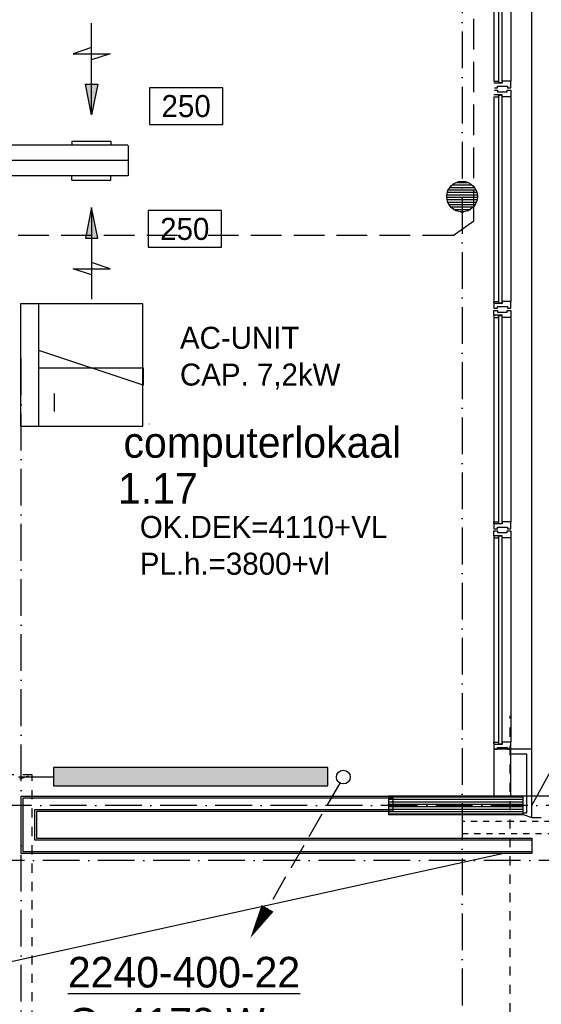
# Model space of a CAD drawing. Extents: x -41378 to 114803, y -24080 to 82188.
# Tile 69 of 137: x 45480 to 49738, y 43453 to 51493. Entities that reach past the tile are written whole.
import ezdxf
from ezdxf.enums import TextEntityAlignment as Align

# ---------------------------------------------------------------- set-up
doc = ezdxf.new("R2010")
doc.units = 0
doc.header["$LTSCALE"] = 50
for name, pattern in [('2322102', [45, 5, -2, 5, -2, 5, -2, 5, -2, 5, -2, 5, -5]), ('2322107', [2000, 1000, 1000]), ('CENTER2', [11.25, 7.5, -1.25, 1.25, -1.25]), ('DASHDOT', [9, 6, -1.5, 0, -1.5]), ('DASHED', [3, 1.5, -1.5]), ('HIDDEN', [2, 1, -1])]:
    doc.linetypes.add(name, pattern=pattern)
doc.layers.get('0').update_dxf_attribs({"linetype": 'CONTINUOUS'})
doc.layers.get('DEFPOINTS').update_dxf_attribs({"linetype": 'CONTINUOUS'})
for name, color, linetype in [('AL$1----_ALGEMEEN', 7, 'CONTINUOUS'), ('AL$7----_STRAMIEN', 1, 'DASHDOT'), ('AL21----_BUITENWAND', 4, 'CONTINUOUS'), ('AL22----_BINNENWAND', 7, 'CONTINUOUS'), ('AL23----_VLOEREN', 4, 'CONTINUOUS'), ('AL28----_KONSTRUKTIE', 3, 'CONTINUOUS'), ('AL31----_BUITENKOZ', 7, 'CONTINUOUS'), ('AL32----_BINNENKOZ', 7, 'CONTINUOUS'), ('AL34----_BALUSTRADES', 4, 'DASHED'), ('ALXAA---_GEWBETON', 12, 'CONTINUOUS'), ('ALXOU---_GLAS', 7, 'CONTINUOUS'), ('BOUW', 8, 'CONTINUOUS'), ('WI561---', 1, 'CONTINUOUS'), ('WL$1----', 3, 'CONTINUOUS'), ('WL561---', 4, 'CONTINUOUS'), ('WL561---_AANVOER', 4, 'CONTINUOUS'), ('WL561---_RETOUR', 4, 'CONTINUOUS'), ('WL5627--', 4, 'CONTINUOUS'), ('WL570---', 3, 'CONTINUOUS'), ('WL570---_HARTLIJN', 7, 'CONTINUOUS'), ('WL570---_TOEVOER', 3, 'CONTINUOUS'), ('WM5502--', 1, 'CONTINUOUS'), ('WM570---', 1, 'CONTINUOUS')]:
    doc.layers.add(name, color=color, linetype=linetype)
doc.layers.get('0').freeze()
doc.styles.add('BURO-018', font='BUROFONT.shx', dxfattribs={"height": 90})
doc.styles.add('BURO-025', font='BUROFONT.shx', dxfattribs={"height": 250})

# ---------------------------------------------------------------- blocks, each defined once
blk = doc.blocks.new('2322401')
at = {"color": 0, "linetype": 'CONTINUOUS'}
for p, q in [((-0.5, 0.5, 1), (-0.5, 0.5)), ((-0.5, 0.5, 1), (-0.5, -0.5, 1)), ((0.5, 0.5, 1), (-0.5, 0.5, 1)), ((0.5, 0.5), (-0.5, 0.5)), ((-0.5, 0.5), (-0.5, -0.5)), ((0.5, 0.5, 1), (0.5, 0.5)), ((0.5, -0.5, 1), (0.5, 0.5, 1)), ((0.5, -0.5), (0.5, 0.5)), ((-0.5, -0.5, 1), (-0.5, -0.5)), ((-0.5, -0.5, 1), (0.5, -0.5, 1)), ((-0.5, -0.5), (0.5, -0.5)), ((0.5, -0.5, 1), (0.5, -0.5))]:
    blk.add_line(p, q, dxfattribs=at)
blk = doc.blocks.new('LDV2108')
at = {"color": 0, "linetype": 'CONTINUOUS'}
for p, q in [((-0.25, -0.433), (-1.187, -2.057)), ((-1.562, -2.706), (-2.5, -4.33)), ((-2.875, -4.98), (-3.812, -6.603)), ((-4.187, -7.253), (-5.125, -8.877)), ((-5.5, -9.526), (-6.437, -11.15))]:
    blk.add_line(p, q, dxfattribs=at)
blk.add_lwpolyline([(-6.75, -11.691, 0, 1, 0), (-5.5, -9.526, 1, 1, 0)], format="xyseb", dxfattribs=at)
blk.add_circle((0, 0), 0.5, dxfattribs=at)
blk = doc.blocks.new('LU-1D-K-FA')
at = {"color": 0, "linetype": 'CONTINUOUS'}
for p, q in [((-0.5, 125), (0.5, 125)), ((-0.5, -125), (0.5, -125))]:
    blk.add_line(p, q, dxfattribs=at)
at = {"layer": 'WL570---_HARTLIJN', "linetype": 'CENTER2'}
blk.add_line((-0.5, 0), (0.5, 0), dxfattribs=at)
blk = doc.blocks.new('LU-ORND')
at = {"color": 0, "linetype": 'CONTINUOUS'}
for p, q in [((-3, 1.5), (-3, -1.5)), ((3, 1.5), (-3, 1.5)), ((3, -1.5), (3, 1.5)), ((-3, -1.5), (3, -1.5))]:
    blk.add_line(p, q, dxfattribs=at)
blk = doc.blocks.new('LU-PIJL6')
at = {"color": 0, "linetype": 'CONTINUOUS'}
for p, q in [((-5, -1.5), (-5, 1.5)), ((-5, 1.5), (-4.5, 0)), ((0, 0), (-7.5, 0)), ((-5.5, 0), (-5, -1.5)), ((-2.5, -0.5), (-2.5, 0.5)), ((-2.5, 0.5), (0, 0)), ((0, 0), (-2.5, -0.5))]:
    blk.add_line(p, q, dxfattribs=at)
blk.add_solid([(-2.5, 0.5), (-2.5, -0.5), (0, 0)], dxfattribs=at)
blk = doc.blocks.new('2322615')
at = {"color": 0, "linetype": 'CONTINUOUS'}
for p, q in [((-2.5, -7.5), (2.5, 7.5)), ((0, 7.5), (2.5, 7.5)), ((0, 7.5), (0, -7.5)), ((0, -7.5), (-2.5, -7.5))]:
    blk.add_line(p, q, dxfattribs=at)
at = {"color": 0, "linetype": 'CONTINUOUS', "style": 'BURO-018', "flags": 1}
blk.add_attdef('W_ID', (0, 0), '', height=1.8, dxfattribs=at)
blk = doc.blocks.new('CVRINFO2')
at = {"color": 0, "linetype": 'CONTINUOUS', "style": 'BURO-025'}
for tag, p in [('CV_TEXT125', (0, 0)), ('CV_TEXT225', (0, -4.167)), ('CV_TEXT325', (0, -8.333)), ('CV_TEXT425', (0, -12.5))]:
    blk.add_attdef(tag, p, '', height=2.5, dxfattribs=at)
blk = doc.blocks.new('CVHATCH1')
at = {"color": 0, "linetype": 'CONTINUOUS'}
blk.add_solid([(-0.5, -0.5), (0.5, -0.5), (-0.5, 0.5), (0.5, 0.5)], dxfattribs=at)

msp = doc.modelspace()

# ---------------------------------------------------------------- hatches: boundary and pattern name
at = {"layer": 'ALXAA---_GEWBETON'}
h = msp.add_hatch(dxfattribs=at)
h.set_pattern_fill('GEWPBET', color=8, scale=100, style=0)
h.set_pattern_definition([(0, (-101209.183, 16504.055), (0, 20), [])])
edge = h.paths.add_edge_path()
edge.add_arc((49091, 50048.3), 125, 0, 360)

# ---------------------------------------------------------------- linework, layer by layer
at = {"layer": 'AL$1----_ALGEMEEN', "color": 8, "linetype": 'DASHED'}
for p, q in [((20201, 37177.3), (45581, 45327.3)), ((45581, 45327.3), (20201, 45327.3)), ((45581, 37177.3), (45581, 45327.3))]:
    msp.add_line(p, q, dxfattribs=at)
at = {"layer": 'AL$7----_STRAMIEN', "color": 1}
for p, q in [((112191.2, 45077.3), (-30903.4, 45077.3)), ((112582.7, 44627.3), (-30110.1, 44627.3))]:
    msp.add_line(p, q, dxfattribs=at)
msp.add_lwpolyline([(49091, 80202.4), (49091, 41627.3)], dxfattribs=at)
at = {"layer": 'AL$7----_STRAMIEN'}
msp.add_lwpolyline([(45491, 10167.3), (45491, 48830.7)], dxfattribs=at)
at = {"layer": 'AL21----_BUITENWAND', "color": 8}
for p, q in [((49661, 45536.3), (49490, 45536.3)), ((49661, 44977.3), (49661, 45536.3)), ((49621, 45496.3), (49490, 45496.3)), ((49621, 45017.3), (49621, 45496.3)), ((49591, 45017.3), (49621, 45017.3)), ((49591, 45002.3), (49661, 44977.3))]:
    msp.add_line(p, q, dxfattribs=at)
at = {"layer": 'AL22----_BINNENWAND', "color": 8}
for p, q in [((49661, 45536.3), (49661, 58145.3)), ((49351, 45536.3), (49351, 45152.3)), ((49490, 45536.3), (49351, 45536.3)), ((49490, 45152.3), (49490, 45536.3)), ((45491, 44685.5), (45491, 45152.3)), ((45491, 45152.3), (48526.8, 45152.3)), ((48526.8, 45152.3), (48526.8, 45027.3)), ((49351, 45152.3), (49490, 45152.3)), ((48526.8, 45027.3), (45616, 45027.3)), ((45616, 45027.3), (45616, 44810.5)), ((45616, 44810.5), (49661, 44810.5)), ((49661, 44810.5), (49661, 44685.5)), ((49661, 44685.5), (45491, 44685.5))]:
    msp.add_line(p, q, dxfattribs=at)
at = {"layer": 'AL22----_BINNENWAND', "color": 8, "linetype": 'CONTINUOUS'}
for p, q in [((48526.8, 45137.3), (45506, 45137.3)), ((45506, 45137.3), (45506, 44700.5)), ((48526.8, 45042.3), (45601, 45042.3)), ((45601, 45042.3), (45601, 44795.5)), ((45601, 44795.5), (49661, 44795.5)), ((45506, 44700.5), (49661, 44700.5))]:
    msp.add_line(p, q, dxfattribs=at)
at = {"layer": 'AL23----_VLOEREN', "color": 8}
for p, q in [((49661, 45077.3), (56790.8, 58145.3)), ((49431, 44685.5), (37867.6, 42137.3))]:
    msp.add_line(p, q, dxfattribs=at)
at = {"layer": 'AL28----_KONSTRUKTIE', "color": 8}
for p, q in [((49591, 45152.3), (48490, 45152.3)), ((48490, 45152.3), (48490, 45002.3)), ((52930.8, 45152.3), (49591, 45152.3)), ((49591, 45002.3), (49591, 45152.3)), ((48490, 45002.3), (49591, 45002.3))]:
    msp.add_line(p, q, dxfattribs=at)
msp.add_circle((49091, 50048.3), 125, dxfattribs=at)
at = {"layer": 'AL31----_BUITENKOZ', "color": 8}
for p, q in [((49351, 52662.3), (49351, 50992.3)), ((49490, 52662.3), (49490, 50992.3)), ((49351, 50862.3), (49351, 49192.3)), ((49490, 50862.3), (49490, 49192.3)), ((49351, 49062.3), (49351, 47392.3)), ((49490, 49062.3), (49490, 47392.3)), ((49351, 47262.3), (49351, 45592.3)), ((49490, 47262.3), (49490, 45592.3))]:
    msp.add_line(p, q, dxfattribs=at)
at = {"layer": 'AL31----_BUITENKOZ', "color": 8, "linetype": 'CONTINUOUS'}
for p, q in [((49351, 50992.3), (49388, 50992.3)), ((49418, 50975.3), (49351, 50975.3)), ((49388, 50975.3), (49356, 50975.3)), ((49388, 50992.3), (49388, 50975.3)), ((49471, 50992.3), (49418, 50992.3)), ((49418, 50992.3), (49418, 50975.3)), ((49479, 50992.3), (49471, 50992.3)), ((49483, 50992.3), (49479, 50992.3)), ((49490, 50992.3), (49483, 50992.3)), ((49490, 50955.3), (49490, 50992.3)), ((49357, 50936.3), (49371, 50936.3)), ((49357, 50918.3), (49371, 50918.3)), ((49371, 50936.3), (49371, 50936.3)), ((49371, 50936.3), (49381, 50936.3)), ((49371, 50918.3), (49371, 50918.3)), ((49371, 50918.3), (49380.5, 50918.3)), ((49380.5, 50918.3), (49380.5, 50904.3)), ((49380.5, 50904.3), (49460.5, 50904.3)), ((49381, 50936.3), (49381, 50950.3)), ((49381, 50950.3), (49461, 50950.3)), ((49460.5, 50904.3), (49460.5, 50918.3)), ((49460.5, 50918.3), (49470.5, 50918.3)), ((49461, 50950.3), (49461, 50936.3)), ((49461, 50936.3), (49470, 50936.3)), ((49470, 50936.3), (49470, 50936.3)), ((49470, 50936.3), (49484, 50936.3)), ((49470.5, 50918.3), (49470.5, 50918.3)), ((49470.5, 50918.3), (49484, 50918.3)), ((49484, 50936.3), (49490, 50936.3)), ((49484, 50918.3), (49490, 50918.3)), ((49490, 50936.3), (49490, 50955.3)), ((49490, 50918.3), (49490, 50899.4)), ((49490, 50899.4), (49490, 50862.3)), ((49418, 50879.3), (49351, 50879.3)), ((49351, 50862.3), (49388, 50862.3)), ((49388, 50879.3), (49356, 50879.3)), ((49388, 50862.3), (49388, 50879.3)), ((49418, 50862.3), (49418, 50879.3)), ((49471, 50862.3), (49418, 50862.3)), ((49479, 50862.3), (49471, 50862.3)), ((49483, 50862.3), (49479, 50862.3)), ((49490, 50862.3), (49483, 50862.3)), ((49351, 49180.3), (49351, 49192.3)), ((49351, 49192.3), (49388, 49192.3)), ((49356, 49180.3), (49351, 49180.3)), ((49351, 49175.3), (49351, 49136.3)), ((49418, 49175.3), (49351, 49175.3)), ((49351, 49136.3), (49357, 49136.3)), ((49356, 49175.3), (49356, 49180.3)), ((49388, 49175.3), (49356, 49175.3)), ((49357, 49136.3), (49371, 49136.3)), ((49371, 49136.3), (49371, 49136.3)), ((49371, 49136.3), (49381, 49136.3)), ((49381, 49136.3), (49381, 49150.3)), ((49381, 49150.3), (49461, 49150.3)), ((49388, 49192.3), (49388, 49175.3)), ((49471, 49192.3), (49418, 49192.3)), ((49418, 49192.3), (49418, 49175.3)), ((49461, 49150.3), (49461, 49136.3)), ((49461, 49136.3), (49470, 49136.3)), ((49470, 49136.3), (49470, 49136.3)), ((49470, 49136.3), (49484, 49136.3)), ((49479, 49192.3), (49471, 49192.3)), ((49483, 49192.3), (49479, 49192.3)), ((49490, 49192.3), (49483, 49192.3)), ((49484, 49136.3), (49490, 49136.3)), ((49490, 49155.3), (49490, 49192.3)), ((49490, 49136.3), (49490, 49155.3)), ((49351, 49079.3), (49351, 49118.3)), ((49351, 49118.3), (49357, 49118.3)), ((49418, 49079.3), (49351, 49079.3)), ((49356, 49074.3), (49351, 49074.3)), ((49351, 49074.3), (49351, 49062.3)), ((49351, 49062.3), (49388, 49062.3)), ((49388, 49079.3), (49356, 49079.3)), ((49356, 49079.3), (49356, 49074.3)), ((49357, 49118.3), (49371, 49118.3)), ((49371, 49118.3), (49371, 49118.3)), ((49371, 49118.3), (49380.5, 49118.3)), ((49380.5, 49118.3), (49380.5, 49104.3)), ((49380.5, 49104.3), (49460.5, 49104.3)), ((49388, 49062.3), (49388, 49079.3)), ((49418, 49062.3), (49418, 49079.3)), ((49471, 49062.3), (49418, 49062.3)), ((49460.5, 49104.3), (49460.5, 49118.3)), ((49460.5, 49118.3), (49470.5, 49118.3)), ((49470.5, 49118.3), (49470.5, 49118.3)), ((49470.5, 49118.3), (49484, 49118.3)), ((49479, 49062.3), (49471, 49062.3)), ((49483, 49062.3), (49479, 49062.3)), ((49490, 49062.3), (49483, 49062.3)), ((49484, 49118.3), (49490, 49118.3)), ((49490, 49118.3), (49490, 49099.4)), ((49490, 49099.4), (49490, 49062.3)), ((49351, 47380.3), (49351, 47392.3)), ((49351, 47392.3), (49388, 47392.3)), ((49356, 47380.3), (49351, 47380.3)), ((49351, 47375.3), (49351, 47336.3)), ((49418, 47375.3), (49351, 47375.3)), ((49356, 47375.3), (49356, 47380.3)), ((49388, 47375.3), (49356, 47375.3)), ((49388, 47392.3), (49388, 47375.3)), ((49471, 47392.3), (49418, 47392.3)), ((49418, 47392.3), (49418, 47375.3)), ((49479, 47392.3), (49471, 47392.3)), ((49483, 47392.3), (49479, 47392.3)), ((49490, 47392.3), (49483, 47392.3)), ((49490, 47355.3), (49490, 47392.3)), ((49351, 47336.3), (49357, 47336.3)), ((49351, 47279.3), (49351, 47318.3)), ((49351, 47318.3), (49357, 47318.3)), ((49418, 47279.3), (49351, 47279.3)), ((49388, 47279.3), (49356, 47279.3)), ((49356, 47279.3), (49356, 47274.3)), ((49357, 47336.3), (49371, 47336.3)), ((49357, 47318.3), (49371, 47318.3)), ((49371, 47336.3), (49371, 47336.3)), ((49371, 47336.3), (49381, 47336.3)), ((49371, 47318.3), (49371, 47318.3)), ((49371, 47318.3), (49380.5, 47318.3)), ((49380.5, 47318.3), (49380.5, 47304.3)), ((49380.5, 47304.3), (49460.5, 47304.3)), ((49381, 47336.3), (49381, 47350.3)), ((49381, 47350.3), (49461, 47350.3)), ((49388, 47262.3), (49388, 47279.3)), ((49418, 47262.3), (49418, 47279.3)), ((49460.5, 47304.3), (49460.5, 47318.3)), ((49460.5, 47318.3), (49470.5, 47318.3)), ((49461, 47350.3), (49461, 47336.3)), ((49461, 47336.3), (49470, 47336.3)), ((49470, 47336.3), (49470, 47336.3)), ((49470, 47336.3), (49484, 47336.3)), ((49470.5, 47318.3), (49470.5, 47318.3)), ((49470.5, 47318.3), (49484, 47318.3)), ((49484, 47336.3), (49490, 47336.3)), ((49484, 47318.3), (49490, 47318.3)), ((49490, 47336.3), (49490, 47355.3)), ((49490, 47318.3), (49490, 47299.4)), ((49490, 47299.4), (49490, 47262.3)), ((49356, 47274.3), (49351, 47274.3)), ((49351, 47274.3), (49351, 47262.3)), ((49351, 47262.3), (49388, 47262.3)), ((49471, 47262.3), (49418, 47262.3)), ((49479, 47262.3), (49471, 47262.3)), ((49483, 47262.3), (49479, 47262.3)), ((49490, 47262.3), (49483, 47262.3)), ((49351, 45580.3), (49351, 45592.3)), ((49351, 45592.3), (49388, 45592.3)), ((49388, 45592.3), (49388, 45575.3)), ((49471, 45592.3), (49418, 45592.3)), ((49418, 45592.3), (49418, 45575.3)), ((49479, 45592.3), (49471, 45592.3)), ((49483, 45592.3), (49479, 45592.3)), ((49490, 45592.3), (49483, 45592.3)), ((49490, 45555.3), (49490, 45592.3)), ((49356, 45580.3), (49351, 45580.3)), ((49351, 45575.3), (49351, 45536.3)), ((49418, 45575.3), (49351, 45575.3)), ((49351, 45536.3), (49357, 45536.3)), ((49356, 45575.3), (49356, 45580.3)), ((49388, 45575.3), (49356, 45575.3)), ((49357, 45536.3), (49371, 45536.3)), ((49371, 45536.3), (49371, 45536.3)), ((49371, 45536.3), (49381, 45536.3)), ((49381, 45536.3), (49381, 45550.3)), ((49381, 45550.3), (49461, 45550.3)), ((49461, 45550.3), (49461, 45536.3)), ((49461, 45536.3), (49470, 45536.3)), ((49470, 45536.3), (49470, 45536.3)), ((49470, 45536.3), (49484, 45536.3)), ((49484, 45536.3), (49490, 45536.3)), ((49490, 45536.3), (49490, 45555.3))]:
    msp.add_line(p, q, dxfattribs=at)
at = {"layer": 'AL32----_BINNENKOZ', "color": 8, "linetype": 'HIDDEN'}
for p, q in [((49091, 44947), (49091, 44847)), ((53013.2, 44947), (49091, 44947)), ((49091, 44847), (53013.2, 44847))]:
    msp.add_line(p, q, dxfattribs=at)
at = {"layer": 'AL34----_BALUSTRADES', "color": 8}
for p, q in [((49483, 42037.3), (49483, 45807.5)), ((49661, 44977.3), (53216.8, 44977.3))]:
    msp.add_line(p, q, dxfattribs=at)
at = {"layer": 'ALXAA---_GEWBETON', "color": 8}
for p, q in [((48490, 45147.3), (49591, 45147.3)), ((48490, 45127.3), (49591, 45127.3)), ((48490, 45107.3), (49591, 45107.3)), ((48490, 45087.3), (49591, 45087.3)), ((48490, 45067.3), (49591, 45067.3)), ((48490, 45047.3), (49591, 45047.3)), ((48490, 45027.3), (49591, 45027.3)), ((48490, 45007.3), (49591, 45007.3))]:
    msp.add_line(p, q, dxfattribs=at)
at = {"layer": 'ALXOU---_GLAS', "color": 8}
for p, q in [((49390, 50977.3), (49390, 52677.3)), ((49416, 52677.3), (49416, 50977.3)), ((49416, 50977.3), (49390, 50977.3)), ((49390, 49177.3), (49390, 50877.3)), ((49390, 50877.3), (49416, 50877.3)), ((49416, 50877.3), (49416, 49177.3)), ((49416, 49177.3), (49390, 49177.3)), ((49390, 47377.3), (49390, 49077.3)), ((49390, 49077.3), (49416, 49077.3)), ((49416, 49077.3), (49416, 47377.3)), ((49416, 47377.3), (49390, 47377.3)), ((49390, 45577.3), (49390, 47277.3)), ((49390, 47277.3), (49416, 47277.3)), ((49416, 47277.3), (49416, 45577.3)), ((49416, 45577.3), (49390, 45577.3))]:
    msp.add_line(p, q, dxfattribs=at)
at = {"layer": 'DEFPOINTS', "color": 0, "linetype": 'BYBLOCK'}
for p in [(46064.6, 50501.5), (46358.2, 50501.5)]:
    msp.add_point(p, dxfattribs=at)
at = {"layer": 'WL$1----'}
for p, q in [((45636.1, 48174), (45636.1, 49170.6)), ((45762, 48439.7), (45762, 48292.4))]:
    msp.add_line(p, q, dxfattribs=at)
at = {"layer": 'WL561---_AANVOER', "linetype": '2322107'}
msp.add_line((45470.5, 45311.7), (45756.7, 45311.7), dxfattribs=at)
at = {"layer": 'WL5627--', "color": 4, "linetype": '2322102'}
for p, q in [((49185.9, 49850.1), (49185.9, 53400.6)), ((49017.2, 49730.2), (39699.6, 49730.2))]:
    msp.add_line(p, q, dxfattribs=at)
at = {"layer": 'WL570---'}
for p, q in [((45904.6, 50501.5), (45904.6, 50467.7)), ((45904.6, 50501.5), (46224.6, 50501.5)), ((46224.6, 50501.5), (46224.6, 50467.7)), ((46364.6, 50466.9), (46364.6, 50217.8)), ((45904.6, 50183.9), (45904.6, 50217.7)), ((45904.6, 50183.9), (46224.6, 50183.9)), ((46224.6, 50183.9), (46224.6, 50217.7)), ((45485.8, 49174), (45485.8, 48174)), ((46485.8, 49174), (45485.8, 49174)), ((46485.8, 48174), (46485.8, 49174)), ((45485.8, 48174), (46485.8, 48174)), ((46538.5, 48191.3), (46538.5, 48192.3))]:
    msp.add_line(p, q, dxfattribs=at)
at = {"layer": 'WL570---_TOEVOER', "color": 4}
msp.add_line((49017.2, 49730.2), (49185.9, 49850.1), dxfattribs=at)

# ---------------------------------------------------------------- block references
at = {"layer": 'WI561---'}
ref = msp.add_blockref('CVRINFO2', (45873.3, 43590.3), dxfattribs=dict(at, xscale=100, yscale=100, zscale=100))
ref.add_attrib('CV_TEXT125', '%%u2240-400-22', (45873.3, 43590.3), dxfattribs={"layer": '0', "color": 2, "linetype": 'CONTINUOUS', "height": 250, "style": 'BURO-025'})
ref.add_attrib('CV_TEXT225', 'Q=4173 W', (45873.3, 43173.6), dxfattribs={"layer": '0', "color": 2, "linetype": 'CONTINUOUS', "height": 250, "style": 'BURO-025'})
at = {"layer": 'WL$1----', "xscale": 56.7, "yscale": 56.7, "zscale": 56.7, "rotation": 89.99999999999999}
msp.add_blockref('2322615', (46061.4, 48651.1), dxfattribs=at)
at = {"layer": 'WL561---', "xscale": 2240, "yscale": 150}
for name, zscale, rotation in [('2322401', 400, 180.0000000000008), ('CVHATCH1', 2240, 180.0000000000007)]:
    msp.add_blockref(name, (46876.7, 45311.7), dxfattribs=dict(at, zscale=zscale, rotation=rotation))
at = {"layer": 'WL561---_RETOUR', "color": 2, "xscale": 112.5, "yscale": 112.5, "zscale": 112.5}
msp.add_blockref('LDV2108', (48121.8, 45308.7), dxfattribs=at)
at = {"layer": 'WL570---_TOEVOER', "linetype": 'CONTINUOUS', "yscale": 100, "zscale": 100, "rotation": 270}
for p, xscale in [((46067.2, 50715.6), 100), ((46067.2, 49959.8), -100)]:
    msp.add_blockref('LU-PIJL6', p, dxfattribs=dict(at, xscale=xscale))
at = {"layer": 'WL570---_TOEVOER', "linetype": 'CONTINUOUS', "xscale": 21950.65442157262, "rotation": 180}
msp.add_blockref('LU-1D-K-FA', (35388.1, 50342.7), dxfattribs=at)
at = {"layer": 'WM570---', "color": 1}
ref = msp.add_blockref('LU-ORND', (46838.6, 50787.8), dxfattribs=dict(at, xscale=100, yscale=100, zscale=100))
ref.add_attrib('LU_TEXT1', '250', dxfattribs={"layer": '0', "color": 1, "linetype": 'CONTINUOUS', "height": 180, "style": 'BURO-018'}).set_placement((46838.6, 50787.8), align=Align.MIDDLE)
ref = msp.add_blockref('LU-ORND', (46827.3, 49784.9), dxfattribs=dict(at, xscale=100, yscale=100, zscale=100))
ref.add_attrib('LU_TEXT1', '250', dxfattribs={"layer": '0', "color": 1, "linetype": 'CONTINUOUS', "height": 180, "style": 'BURO-018'}).set_placement((46827.3, 49784.9), align=Align.MIDDLE)

# ---------------------------------------------------------------- texts
at = {"layer": 'BOUW', "style": 'BURO-025'}
for s, p in [('computerlokaal', (46327.4, 47916.5)), ('1.17', (46282.5, 47540.9))]:
    msp.add_text(s, height=250, dxfattribs=at).set_placement(p)
at = {"layer": 'BOUW', "color": 1, "style": 'BURO-018'}
for s, p in [('OK.DEK=4110+VL', (46460.4, 47260.7)), ('PL.h.=3800+vl', (46460.4, 46960.7))]:
    msp.add_text(s, height=180, dxfattribs=at).set_placement(p)
at = {"layer": 'WM5502--', "color": 1, "style": 'BURO-018'}
for s, p in [('AC-UNIT', (46787.9, 48805.4)), ('CAP. 7,2kW', (46787.9, 48505.4))]:
    msp.add_text(s, height=180, dxfattribs=at).set_placement(p)

doc.saveas('drawing.dxf')
